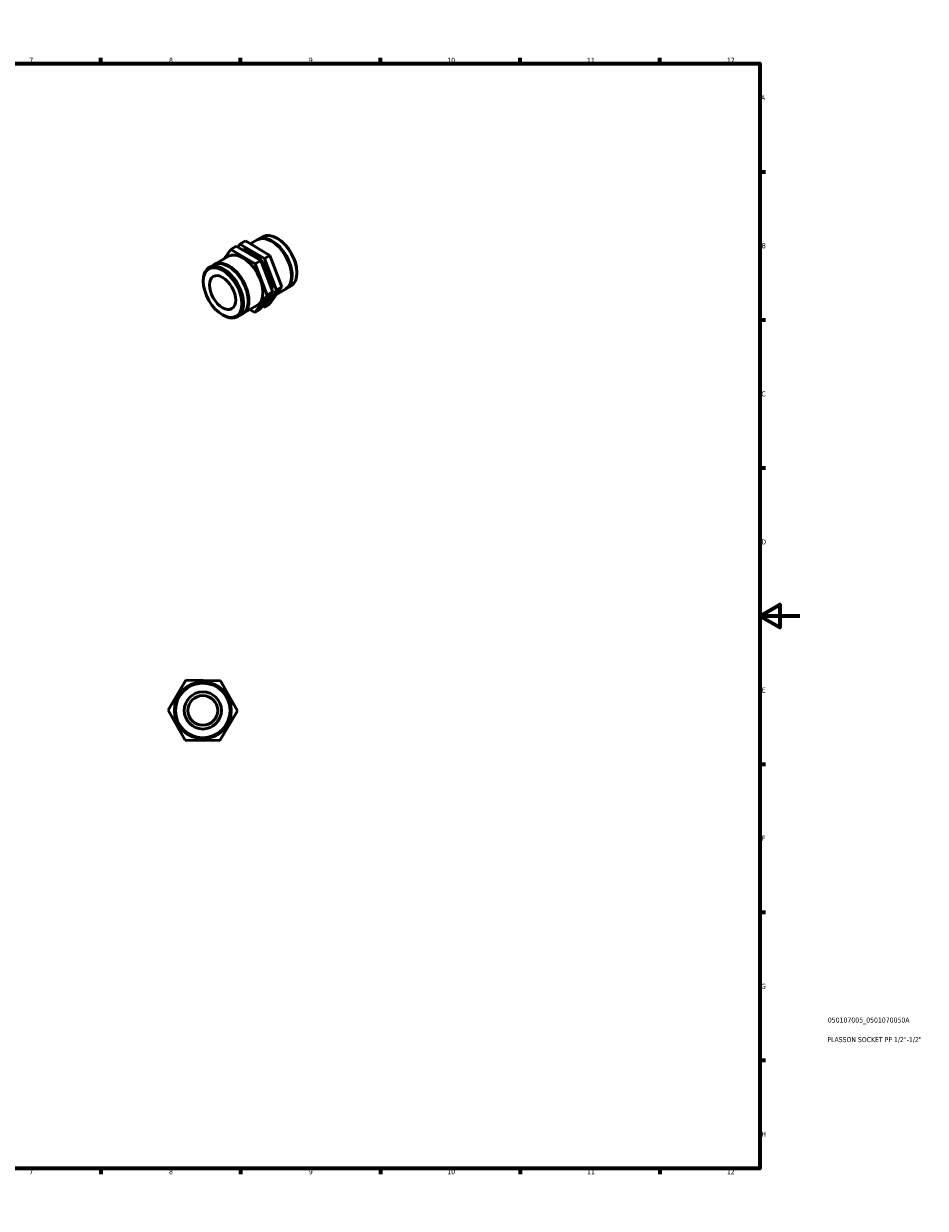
# Model space of a CAD drawing. Header units: millimetres. Extents: x 0 to 904, y 0 to 594.
# Tile 3 of 3: x 452 to 904, y 0 to 594. Entities that reach past the tile are written whole.
import ezdxf

# ---------------------------------------------------------------- set-up
doc = ezdxf.new("R2010")
doc.units = ezdxf.units.MM
for name, color, linetype, lineweight in [('Border (ISO)', 7, 'Continuous', 70), ('Title (ISO)', 7, 'Continuous', 50), ('Visible (ISO)', 7, 'Continuous', 50)]:
    doc.layers.add(name, color=color, linetype=linetype, lineweight=lineweight)
doc.styles.add('Note Text (ISO)', font='tahoma.ttf')

# ---------------------------------------------------------------- blocks, each defined once
blk = doc.blocks.new('Borders Default Border')
at = {"layer": 'Border (ISO)'}
for p, q in [((70.08, 574), (70.08, 576.9)), ((140.17, 574), (140.17, 576.9)), ((210.25, 574), (210.25, 576.9)), ((280.33, 574), (280.33, 576.9)), ((350.42, 574), (350.42, 576.9)), ((490.58, 574), (490.58, 576.9)), ((560.67, 574), (560.67, 576.9)), ((630.75, 574), (630.75, 576.9)), ((700.83, 574), (700.83, 576.9)), ((770.92, 574), (770.92, 576.9)), ((20, 519.75), (17.1, 519.75)), ((821, 519.75), (823.9, 519.75)), ((20, 445.5), (17.1, 445.5)), ((821, 445.5), (823.9, 445.5)), ((20, 371.25), (17.1, 371.25)), ((821, 371.25), (823.9, 371.25)), ((20, 222.75), (17.1, 222.75)), ((821, 222.75), (823.9, 222.75)), ((20, 148.5), (17.1, 148.5)), ((821, 148.5), (823.9, 148.5)), ((20, 74.25), (17.1, 74.25)), ((821, 74.25), (823.9, 74.25)), ((70.08, 20), (70.08, 17.1)), ((140.17, 20), (140.17, 17.1)), ((210.25, 20), (210.25, 17.1)), ((280.33, 20), (280.33, 17.1)), ((350.42, 20), (350.42, 17.1)), ((490.58, 20), (490.58, 17.1)), ((560.67, 20), (560.67, 17.1)), ((630.75, 20), (630.75, 17.1)), ((700.83, 20), (700.83, 17.1)), ((770.92, 20), (770.92, 17.1))]:
    blk.add_line(p, q, dxfattribs=at)
at = {"layer": 'Border (ISO)', "flags": 128}
for points in [[(420.5, 594), (420.5, 574), (414.73, 584), (426.27, 584), (420.5, 574)], [(20, 20), (20, 574), (821, 574), (821, 20), (20, 20)], [(0, 297), (20, 297), (10, 302.77), (10, 291.23), (20, 297)], [(841, 297), (821, 297), (831, 302.77), (831, 291.23), (821, 297)], [(420.5, 0), (420.5, 20), (414.73, 10), (426.27, 10), (420.5, 20)]]:
    blk.add_lwpolyline(points, dxfattribs=at)
at = {"layer": 'Border (ISO)', "color": 232, "true_color": 0xca0064, "char_height": 2.5, "attachment_point": 7, "style": 'Note Text (ISO)'}
for s, insert in [('1', (34.48, 574.4)), ('2', (104.37, 574.4)), ('3', (174.43, 574.35)), ('4', (244.42, 574.4)), ('5', (314.64, 574.35)), ('6', (384.66, 574.35)), ('7', (454.77, 574.4)), ('8', (524.81, 574.34)), ('9', (594.88, 574.35)), ('10', (664.29, 574.35)), ('11', (734.37, 574.4)), ('12', (804.46, 574.4)), ('A', (17.29, 555.62)), ('A', (821.59, 555.62)), ('B', (17.59, 481.37)), ('B', (821.89, 481.37)), ('C', (17.43, 407.08)), ('C', (821.73, 407.08)), ('D', (17.43, 332.88)), ('D', (821.73, 332.88)), ('E', (17.64, 258.63)), ('E', (821.94, 258.63)), ('F', (17.7, 184.38)), ('F', (822, 184.38)), ('G', (17.31, 110.08)), ('G', (821.61, 110.08)), ('H', (17.44, 35.88)), ('H', (821.74, 35.88)), ('1', (34.48, 17.1)), ('2', (104.37, 17.1)), ('3', (174.43, 17.05)), ('4', (244.42, 17.1)), ('5', (314.64, 17.05)), ('6', (384.66, 17.05)), ('7', (454.77, 17.1)), ('8', (524.81, 17.04)), ('9', (594.88, 17.05)), ('10', (664.29, 17.05)), ('11', (734.37, 17.1)), ('12', (804.46, 17.1))]:
    blk.add_mtext(s, dxfattribs=dict(at, insert=insert))
blk = doc.blocks.new('Title Blocks ISO')
at = {"layer": 'Title (ISO)', "color": 232, "true_color": 0xca0064, "style": 'Note Text (ISO)'}
for tag, p in [('PART_NUMBER_001', (34.08, 73.14)), ('DESCRIPTION_001', (33.84, 63.34))]:
    blk.add_attdef(tag, p, '', height=2.5, dxfattribs=at)

msp = doc.modelspace()

# ---------------------------------------------------------------- linework, layer by layer
at = {"layer": 'Visible (ISO)'}
for p, q in [((569.384, 485.82), (571.747, 487.181)), ((558.534, 482.389), (555.776, 480.801)), ((570.781, 475.187), (558.534, 482.389)), ((560.373, 483.447), (559.284, 481.947)), ((560.373, 483.447), (563.13, 485.036)), ((572.619, 476.245), (560.373, 483.447)), ((563.13, 485.036), (575.377, 477.833)), ((565.55, 483.612), (569.031, 485.617)), ((579.29, 486.231), (578.897, 486.459)), ((547.676, 473.319), (554.676, 477.35)), ((552.268, 475.963), (555.776, 480.801)), ((555.776, 480.801), (568.023, 473.598)), ((572.619, 476.245), (575.377, 477.833)), ((578.63, 460.446), (572.619, 476.245)), ((575.377, 477.833), (581.388, 462.034)), ((544.96, 471.755), (547.322, 473.116)), ((570.781, 475.187), (568.023, 473.598)), ((568.023, 473.598), (574.034, 457.799)), ((576.792, 459.387), (570.781, 475.187)), ((588.934, 469.484), (588.934, 469.029)), ((541.995, 464.754), (541.995, 465.209)), ((574.034, 457.799), (567.799, 449.203)), ((570.556, 450.791), (576.792, 459.387)), ((572.395, 451.849), (578.63, 460.446)), ((576.792, 459.387), (574.034, 457.799)), ((581.388, 462.034), (575.153, 453.437)), ((578.63, 460.446), (581.388, 462.034)), ((578.661, 458.275), (583.253, 460.919)), ((583.607, 461.123), (585.969, 462.483)), ((561.898, 448.622), (568.899, 452.653)), ((571.644, 452.291), (572.395, 451.849)), ((572.395, 451.849), (575.153, 453.437)), ((551.638, 448.007), (552.032, 447.779)), ((559.182, 447.058), (561.545, 448.418)), ((567.799, 449.203), (565.379, 450.626)), ((570.556, 450.791), (567.799, 449.203)), ((524.443, 249.838), (533.262, 264.745)), ((533.262, 264.745), (550.581, 264.562)), ((550.581, 264.562), (559.082, 249.471)), ((532.944, 234.747), (524.443, 249.838)), ((559.082, 249.471), (550.264, 234.564)), ((550.264, 234.564), (532.944, 234.747))]:
    msp.add_line(p, q, dxfattribs=at)
for radius in [14.25, 13.691, 9.316, 7.452]:
    msp.add_circle((541.763, 249.654), radius, dxfattribs=at)
for centre, major_axis, start_param, end_param in [((576.142, 473.268), (-7.111, 12.349), 3.1415927, 6.2831853), ((576.495, 473.471), (-7.111, 12.349), 3.1168272, 6.3079508), ((578.858, 474.832), (-7.111, 12.349), 3.1415927, 6.2831853), ((579.253, 475.059), (-6.832, 11.864), 3.9289245, 5.4958534), ((554.434, 460.767), (-7.111, 12.349), 3.1415927, 6.2831853), ((561.788, 465.002), (-7.111, 12.349), 3.1415927, 6.2831853), ((566.384, 467.648), (-7.111, 12.349), 3.8059092, 6.006841), ((552.071, 459.406), (7.111, -12.349), 5.4958534, 10.2121098), ((554.787, 460.97), (-7.111, 12.349), 3.1168272, 6.3079508), ((566.384, 467.648), (7.111, -12.349), 0.0989231, 0.4073824)]:
    msp.add_ellipse(centre, major_axis=major_axis, ratio=0.5780931, start_param=start_param, end_param=end_param, dxfattribs=at)
for major_axis in [(6.832, -11.864), (4.649, -8.073)]:
    msp.add_ellipse((551.676, 459.179), major_axis=major_axis, ratio=0.5780931, dxfattribs=at)

# ---------------------------------------------------------------- block references
msp.add_blockref('Borders Default Border', (0, 0))
msp.add_blockref('Title Blocks ISO', (821, 20)).add_auto_attribs({'PART_NUMBER_001': '050107005_0501070050A', 'DESCRIPTION_001': 'PLASSON SOCKET PP 1/2"-1/2"'})

doc.saveas('drawing.dxf')
